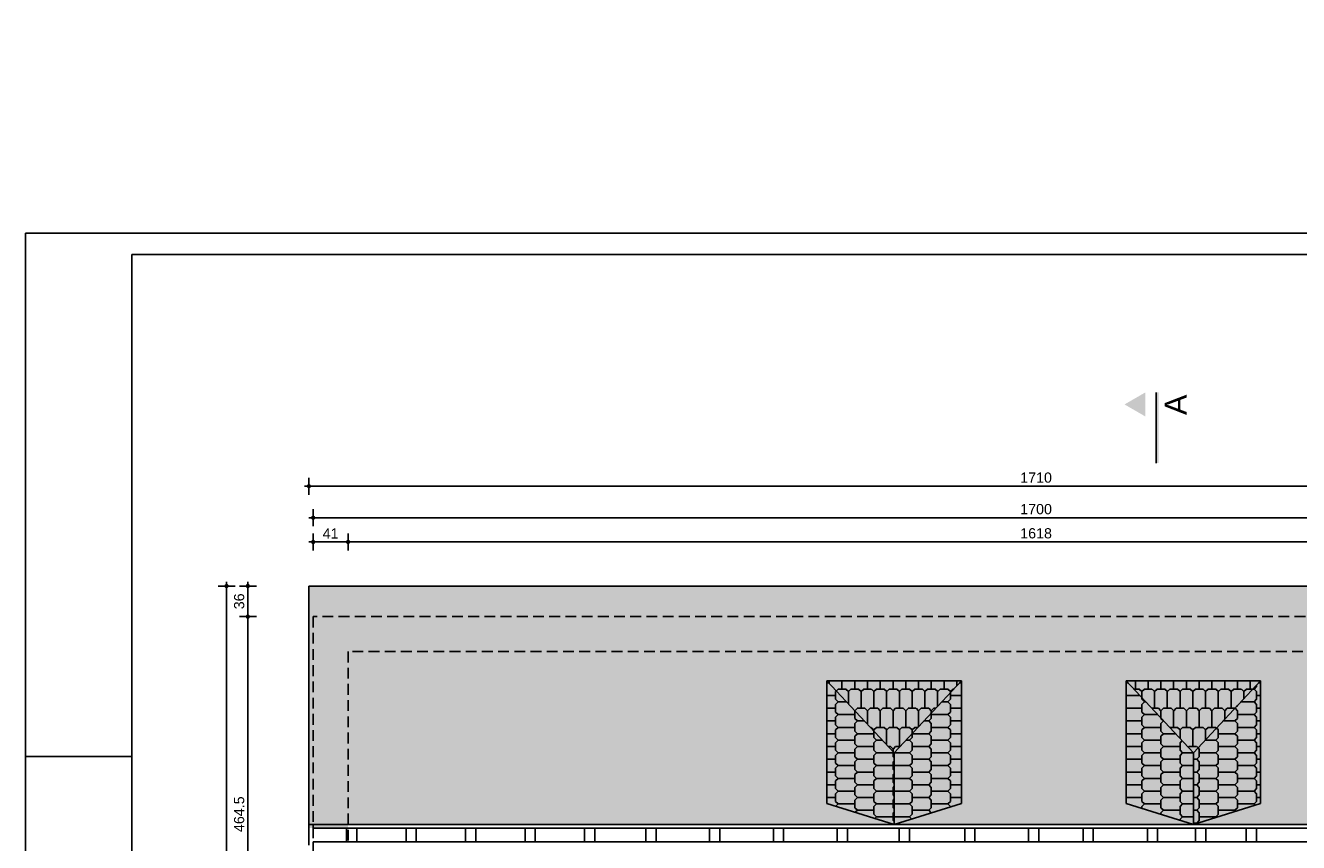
# Model space of a CAD drawing. Header units: millimetres. Extents: x 11979 to 23691, y 12825 to 41978.
# Tile 105 of 256: x 19537 to 21034, y 31525 to 32485. Entities that reach past the tile are written whole.
import ezdxf

# ---------------------------------------------------------------- set-up
doc = ezdxf.new("R2010")
doc.units = ezdxf.units.MM
doc.linetypes.add('DASHED', pattern=[19.05, 12.7, -6.35])
for name, color, linetype in [('-LI-WIDOK', 2, 'Continuous'), ('-RAMKA', 2, 'Continuous'), ('-SCIANY-DZIALOWE', 3, 'Continuous'), ('-WYMIAR', 8, 'Continuous'), ('_PROJEKTOWANE', 5, 'Continuous'), ('drzwi łuk', 1, 'Continuous')]:
    doc.layers.add(name, color=color, linetype=linetype)
doc.styles.add('Arial Narrow', font='ARIALN.TTF')
doc.styles.get("Standard").update_dxf_attribs({"font": 'arial.ttf'})
doc.dimstyles.new('CZA-KROPKA-50', dxfattribs={"dimtxt": 12, "dimasz": 1, "dimexe": 2, "dimexo": 25, "dimgap": 4, "dimtad": 1, "dimdec": 1, "dimrnd": 0.5, "dimzin": 9, "dimdsep": 46, "dimtxsty": 'Standard', "dimblk": 'CZA-KROPKA', "dimblk1": 'CZA-KROPKA', "dimblk2": 'CZA-KROPKA', "dimsah": 1, "dimcen": -20, "dimse1": 1, "dimse2": 1, "dimclrd": 8, "dimclre": 8, "dimclrt": 9, "dimadec": 0, "dimazin": 0, "dimtfac": 1, "dimtdec": 1, "dimtmove": 1, "dimatfit": 3, "dimldrblk": 'CZA-KROPKA', "dimfxl": 1, "dimtolj": 1, "dimtzin": 9, "dimarcsym": 0})

# ---------------------------------------------------------------- blocks, each defined once
blk = doc.blocks.new('CZA-KROPKA')
at = {"layer": '-WYMIAR', "linetype": 'ByBlock'}
for p, q in [((5, 0), (-5, 0)), ((0, 10), (0, -10))]:
    blk.add_line(p, q, dxfattribs=at)
at = {"layer": '-WYMIAR', "linetype": 'ByBlock', "const_width": 2.5}
blk.add_lwpolyline([(-1.25, 0, 1), (1.25, 0, 1)], format="xyb", close=True, dxfattribs=at)
blk = doc.blocks.new('*D1809')
at = {"layer": '-WYMIAR', "color": 8, "lineweight": -2}
blk.add_line((19876.7, 31878), (19915.7, 31878), dxfattribs=at)
at = {"layer": 'Defpoints', "color": 0}
for p in [(19916.7, 31878), (19875.7, 31790.2), (19916.7, 31749.2)]:
    blk.add_point(p, dxfattribs=at)
at = {"layer": '-WYMIAR', "color": 8, "lineweight": -2, "rotation": 180}
blk.add_blockref('CZA-KROPKA', (19875.7, 31878), dxfattribs=at)
at = {"layer": '-WYMIAR', "color": 8, "lineweight": -2}
blk.add_blockref('CZA-KROPKA', (19916.7, 31878), dxfattribs=at)
at = {"layer": '-WYMIAR', "color": 9, "insert": (19896.2, 31888), "char_height": 12, "attachment_point": 5, "bg_fill": 3, "box_fill_scale": 1.1, "bg_fill_color": 257, "bg_fill_transparency": 0}
blk.add_mtext('\\A1;41', dxfattribs=at)
blk = doc.blocks.new('*D1810')
at = {"layer": '-WYMIAR', "color": 8, "lineweight": -2}
blk.add_line((19917.7, 31878), (21533.7, 31878), dxfattribs=at)
at = {"layer": 'Defpoints', "color": 0}
for p in [(21534.7, 31878), (19916.7, 31749.2), (21534.7, 31749.2)]:
    blk.add_point(p, dxfattribs=at)
at = {"layer": '-WYMIAR', "color": 8, "lineweight": -2, "rotation": 180}
blk.add_blockref('CZA-KROPKA', (19916.7, 31878), dxfattribs=at)
at = {"layer": '-WYMIAR', "color": 8, "lineweight": -2}
blk.add_blockref('CZA-KROPKA', (21534.7, 31878), dxfattribs=at)
at = {"layer": '-WYMIAR', "color": 9, "insert": (20725.7, 31888.1), "char_height": 12, "attachment_point": 5, "bg_fill": 3, "box_fill_scale": 1.1, "bg_fill_color": 257, "bg_fill_transparency": 0}
blk.add_mtext('\\A1;1618', dxfattribs=at)
blk = doc.blocks.new('*D1812')
at = {"layer": '-WYMIAR', "color": 8, "lineweight": -2}
blk.add_line((19876.7, 31906.4), (21574.7, 31906.4), dxfattribs=at)
at = {"layer": 'Defpoints', "color": 0}
for p in [(21575.7, 31906.4), (19875.7, 31790.2), (21575.7, 31790.2)]:
    blk.add_point(p, dxfattribs=at)
at = {"layer": '-WYMIAR', "color": 8, "lineweight": -2, "rotation": 180}
blk.add_blockref('CZA-KROPKA', (19875.7, 31906.4), dxfattribs=at)
at = {"layer": '-WYMIAR', "color": 8, "lineweight": -2}
blk.add_blockref('CZA-KROPKA', (21575.7, 31906.4), dxfattribs=at)
at = {"layer": '-WYMIAR', "color": 9, "insert": (20725.7, 31916.5), "char_height": 12, "attachment_point": 5, "bg_fill": 3, "box_fill_scale": 1.1, "bg_fill_color": 257, "bg_fill_transparency": 0}
blk.add_mtext('\\A1;1700', dxfattribs=at)
blk = doc.blocks.new('*D1813')
at = {"layer": '-WYMIAR', "color": 8, "lineweight": -2}
blk.add_line((19871.7, 31943.5), (21579.7, 31943.5), dxfattribs=at)
at = {"layer": 'Defpoints', "color": 0}
for p in [(21580.7, 31943.5), (19870.7, 31826.2), (21580.7, 31826.2)]:
    blk.add_point(p, dxfattribs=at)
at = {"layer": '-WYMIAR', "color": 8, "lineweight": -2, "rotation": 180}
blk.add_blockref('CZA-KROPKA', (19870.7, 31943.5), dxfattribs=at)
at = {"layer": '-WYMIAR', "color": 8, "lineweight": -2}
blk.add_blockref('CZA-KROPKA', (21580.7, 31943.5), dxfattribs=at)
at = {"layer": '-WYMIAR', "color": 9, "insert": (20725.7, 31953.6), "char_height": 12, "attachment_point": 5, "bg_fill": 3, "box_fill_scale": 1.1, "bg_fill_color": 257, "bg_fill_transparency": 0}
blk.add_mtext('\\A1;1710', dxfattribs=at)
blk = doc.blocks.new('*D1814')
at = {"layer": '-WYMIAR', "color": 8, "lineweight": -2}
blk.add_line((19798.9, 31789.2), (19798.9, 31326.7), dxfattribs=at)
at = {"layer": 'Defpoints', "color": 0}
for p in [(19870.2, 31790.2), (19798.9, 31325.7), (19870.2, 31325.7)]:
    blk.add_point(p, dxfattribs=at)
at = {"layer": '-WYMIAR', "color": 8, "lineweight": -2}
for p, rotation in [((19798.9, 31790.2), 90), ((19798.9, 31325.7), 270)]:
    blk.add_blockref('CZA-KROPKA', p, dxfattribs=dict(at, rotation=rotation))
at = {"layer": '-WYMIAR', "color": 9, "insert": (19788.7, 31558), "char_height": 12, "attachment_point": 5, "rotation": 90, "bg_fill": 3, "box_fill_scale": 1.1, "bg_fill_color": 257, "bg_fill_transparency": 0}
blk.add_mtext('\\A1;464.5', dxfattribs=at)
blk = doc.blocks.new('*D1820')
at = {"layer": '-WYMIAR', "color": 8, "lineweight": -2}
blk.add_line((19798.9, 31791.2), (19798.9, 31825.2), dxfattribs=at)
at = {"layer": 'Defpoints', "color": 0}
for p in [(19798.9, 31826.2), (19870.2, 31826.2), (19870.2, 31790.2)]:
    blk.add_point(p, dxfattribs=at)
at = {"layer": '-WYMIAR', "color": 8, "lineweight": -2}
for p, rotation in [((19798.9, 31826.2), 90), ((19798.9, 31790.2), 270)]:
    blk.add_blockref('CZA-KROPKA', p, dxfattribs=dict(at, rotation=rotation))
at = {"layer": '-WYMIAR', "color": 9, "insert": (19788.7, 31808.2), "char_height": 12, "attachment_point": 5, "rotation": 90, "bg_fill": 3, "box_fill_scale": 1.1, "bg_fill_color": 257, "bg_fill_transparency": 0}
blk.add_mtext('\\A1;36', dxfattribs=at)
blk = doc.blocks.new('*D1821')
at = {"layer": '-WYMIAR', "color": 8, "lineweight": -2}
blk.add_line((19773.9, 31825.2), (19773.9, 30634.2), dxfattribs=at)
at = {"layer": 'Defpoints', "color": 0}
for p in [(19865.2, 31826.2), (19773.9, 30633.2), (19865.2, 30633.2)]:
    blk.add_point(p, dxfattribs=at)
at = {"layer": '-WYMIAR', "color": 8, "lineweight": -2}
for p, rotation in [((19773.9, 31826.2), 90), ((19773.9, 30633.2), 270)]:
    blk.add_blockref('CZA-KROPKA', p, dxfattribs=dict(at, rotation=rotation))
at = {"layer": '-WYMIAR', "color": 9, "insert": (19763.7, 31229.7), "char_height": 12, "attachment_point": 5, "rotation": 90, "bg_fill": 3, "box_fill_scale": 1.1, "bg_fill_color": 257, "bg_fill_transparency": 0}
blk.add_mtext('\\A1;1193', dxfattribs=at)
blk = doc.blocks.new('fdfdssd')
at = {"layer": '-RAMKA', "color": 8}
for q in [(21287, 20416), (18317, 18316)]:
    blk.add_line((18317, 20416), q, dxfattribs=at)
at = {"layer": '-RAMKA', "color": 2}
for p, q in [((21262, 20391), (18442, 20391)), ((18442, 20391), (18442, 18341))]:
    blk.add_line(p, q, dxfattribs=at)
at = {"layer": '-RAMKA', "color": 7}
blk.add_line((18317, 19801), (18442, 19801), dxfattribs=at)

msp = doc.modelspace()

# ---------------------------------------------------------------- hatches: boundary and pattern name
at = {"layer": '-SCIANY-DZIALOWE', "true_color": 0xaf4318}
h = msp.add_hatch(color=34, dxfattribs=at)
h.dxf.hatch_style = 1
h.paths.add_polyline_path([(20479.85, 31714.77), (20637.85, 31714.77), (20637.85, 31670.77), (20637.85, 31570.77), (20558.85, 31545.71), (20615.06, 31545.71), (20910.76, 31545.71), (20831.76, 31570.77), (20831.76, 31714.77), (20989.76, 31714.77), (20989.76, 31670.77), (20989.76, 31570.77), (20910.76, 31545.71), (20964.89, 31545.71), (21534.71, 31545.71), (21534.71, 31749.21), (19916.71, 31749.21), (19916.71, 31545.71), (20558.85, 31545.71), (20479.85, 31570.77)], flags=16)
h.paths.add_polyline_path([(20637.85, 31714.77), (20615.85, 31714.77), (20479.85, 31714.77), (20558.85, 31630.24)], flags=0)
h.paths.add_polyline_path([(20558.85, 31630.24), (20479.85, 31714.77), (20479.85, 31570.77), (20558.85, 31545.71)], flags=16)
h.paths.add_polyline_path([(20637.85, 31670.77), (20637.85, 31714.77), (20558.85, 31630.24), (20558.85, 31545.71), (20637.85, 31570.77)], flags=0)
h.paths.add_polyline_path([(20831.76, 31714.77), (20831.76, 31570.77), (20910.76, 31545.71), (20910.76, 31630.24)], flags=0)
h.paths.add_polyline_path([(20989.76, 31714.77), (20967.76, 31714.77), (20831.76, 31714.77), (20910.76, 31630.24)], flags=0)
h.paths.add_polyline_path([(20989.76, 31670.77), (20989.76, 31714.77), (20910.76, 31630.24), (20910.76, 31545.71), (20989.76, 31570.77)], flags=0)
h.paths.add_polyline_path([(21575.71, 31790.21), (19875.71, 31790.21), (19875.71, 31545.71), (19916.71, 31545.71), (19916.71, 31749.21), (21534.71, 31749.21), (21534.71, 31545.71), (21575.71, 31545.71)], flags=17)
h.paths.add_polyline_path([(21580.71, 31826.21), (19870.71, 31826.21), (19870.71, 31545.71), (19875.71, 31545.71), (19875.71, 31790.21), (21575.71, 31790.21), (21575.71, 31545.71), (21580.71, 31545.71)])
h.paths.add_polyline_path([(20479.85, 30888.65), (20558.85, 30913.71), (19916.71, 30913.71), (19916.71, 30710.21), (21534.71, 30710.21), (21534.71, 30913.71), (20964.89, 30913.71), (20910.76, 30913.71), (20989.76, 30888.65), (20989.76, 30788.65), (20989.76, 30744.65), (20967.76, 30744.65), (20831.76, 30744.65), (20831.76, 30888.65), (20910.76, 30913.71), (20615.06, 30913.71), (20558.85, 30913.71), (20637.85, 30888.65), (20637.85, 30788.65), (20637.85, 30744.65), (20615.85, 30744.65), (20479.85, 30744.65)], flags=16)
h.paths.add_polyline_path([(21580.71, 30937.71), (21580.71, 30913.71), (21575.71, 30913.71), (21575.71, 31037.71), (21575.71, 30937.71), (21575.71, 30669.21), (19875.71, 30669.21), (19875.51, 30914.48), (19870.51, 30914.48), (19870.71, 30937.71), (19870.71, 30633.21), (21580.71, 30633.21)])
h.paths.add_polyline_path([(21575.71, 30913.71), (21534.71, 30913.71), (21534.71, 30710.21), (19916.71, 30710.21), (19916.71, 30913.71), (19875.71, 30913.71), (19875.71, 30669.21), (21575.71, 30669.21)], flags=17)
h.paths.add_polyline_path([(20989.76, 30888.65), (20910.76, 30913.71), (20910.76, 30829.18), (20989.76, 30744.65), (20989.76, 30788.65)], flags=17)
h.paths.add_polyline_path([(20910.76, 30829.18), (20831.76, 30744.65), (20989.76, 30744.65)], flags=16)
h.paths.add_polyline_path([(20910.76, 30913.71), (20831.76, 30888.65), (20831.76, 30744.65), (20910.76, 30829.18)], flags=17)
h.paths.add_polyline_path([(20558.85, 30913.71), (20479.85, 30888.65), (20479.85, 30744.65), (20558.85, 30829.18)], flags=17)
h.paths.add_polyline_path([(20558.85, 30829.18), (20479.85, 30744.65), (20637.85, 30744.65)], flags=16)
h.paths.add_polyline_path([(20637.85, 30888.65), (20558.85, 30913.71), (20558.85, 30829.18), (20637.85, 30744.65), (20637.85, 30788.65)], flags=17)
h = msp.add_hatch(color=34, dxfattribs=at)
h.dxf.hatch_style = 1
h.paths.add_polyline_path([(20637.85, 31714.77), (20615.85, 31714.77), (20479.85, 31714.77), (20558.85, 31630.24)])
h.paths.add_polyline_path([(20637.85, 31670.77), (20637.85, 31714.77), (20558.85, 31630.24), (20558.85, 31545.71), (20637.85, 31570.77)])
h.paths.add_polyline_path([(20910.76, 31630.24), (20831.76, 31714.77), (20831.76, 31570.77), (20910.76, 31545.71)])
h.paths.add_polyline_path([(20989.76, 31714.77), (20967.76, 31714.77), (20831.76, 31714.77), (20910.76, 31630.24)])
h.paths.add_polyline_path([(20989.76, 31670.77), (20989.76, 31714.77), (20910.76, 31630.24), (20910.76, 31545.71), (20989.76, 31570.77)])
at = {"layer": '-WYMIAR'}
h = msp.add_hatch(dxfattribs=at)
h.set_pattern_fill('DACHOWKA', color=256)
h.set_pattern_definition([(0, (463897.023, 31501.895), (0, 45), [9, -6]), (0, (463904.523, 31524.395), (0, 45), [9, -6]), (90, (463894.023, 31504.895), (-15, 9e-16), [19.5, -25.5]), (90, (463901.523, 31527.395), (-15, 9e-16), [19.5, -25.5]), (45, (463906.023, 31501.895), (-22.4999964, 22.4999964), [4.2426, -27.5772]), (45, (463921.023, 31501.895), (-22.4999964, 22.4999964), [4.2426, -27.5772]), (45, (463936.023, 31501.895), (-22.4999964, 22.4999964), [4.2426, -27.5772]), (135, (463897.023, 31501.895), (-22.4999964, -22.4999964), [4.2426, -27.5772]), (135, (463912.023, 31501.895), (-22.4999964, -22.4999964), [4.2426, -27.5772]), (135, (463927.023, 31501.895), (-22.4999964, -22.4999964), [4.2426, -27.5772])])
h.paths.add_polyline_path([(20410.29, 33360.17), (19913.29, 33360.17), (19913.29, 33298.62), (20410.29, 33298.62)])
h.paths.add_polyline_path([(20435.29, 33360.17), (20410.29, 33360.17), (20410.29, 33298.62), (20435.29, 33298.62)])
h.paths.add_polyline_path([(20555.43, 33307.51), (20555.43, 33333.07), (20498.43, 33333.07), (20476.43, 33333.07), (20476.43, 33360.17), (20435.29, 33360.17), (20435.29, 33298.62), (20541.67, 33298.49, -0.0547532), (20543.3, 33301.34, -0.2399327)])
h.paths.add_polyline_path([(20908.62, 33307.51), (20908.86, 33333.07), (20850.34, 33333.07), (20828.34, 33333.07), (20828.34, 33360.17), (20634.43, 33360.17), (20634.43, 33333.07), (20612.43, 33333.07), (20555.43, 33333.07), (20555.43, 33307.51, -0.2127231), (20566.58, 33302.54, -0.0783555), (20569.12, 33298.62), (20894.92, 33298.62, -0.0822669), (20897.62, 33302.72, -0.2086643)])
h.paths.add_polyline_path([(21179.29, 33360.17), (20986.34, 33360.17), (20986.34, 33333.07), (20964.34, 33333.07), (20908.86, 33333.07), (20908.62, 33307.51, -0.2413705), (20920.8, 33301.27, -0.0524551), (20922.36, 33298.54), (21179.29, 33298.62)])
h.paths.add_polyline_path([(21198.69, 33360.17), (21179.29, 33360.17), (21179.29, 33298.62), (21198.69, 33298.62)])
h.paths.add_polyline_path([(20476.43, 30887.98), (20555.43, 30913.04), (19913.29, 30913.04), (19913.29, 30709.54), (21531.29, 30709.54), (21531.29, 30913.04), (20961.47, 30913.04), (20907.34, 30913.04), (20986.34, 30887.98), (20986.34, 30787.98), (20986.34, 30743.98), (20964.34, 30743.98), (20828.34, 30743.98), (20828.34, 30887.98), (20907.34, 30913.04), (20611.64, 30913.04), (20555.43, 30913.04), (20634.43, 30887.98), (20634.43, 30787.98), (20634.43, 30743.98), (20612.43, 30743.98), (20476.43, 30743.98)])
h.paths.add_polyline_path([(21572.29, 30913.04), (21531.29, 30913.04), (21531.29, 30709.54), (19913.29, 30709.54), (19913.29, 30913.04), (19872.29, 30913.04), (19872.29, 30668.54), (21572.29, 30668.54)])
h.paths.add_polyline_path([(21577.29, 30937.04), (21577.29, 31133.04), (21572.29, 31133.04), (21572.29, 31037.04), (21572.29, 30937.04), (21572.29, 30668.54), (19872.29, 30668.54), (19872.29, 31133.04), (19867.29, 31133.04), (19867.29, 30937.04), (19867.29, 30632.54), (21577.29, 30632.54)])
h = msp.add_hatch(dxfattribs=at)
h.set_pattern_fill('DACHOWKA', color=256, angle=270)
h.set_pattern_definition([(270, (463897.444, 31499.564), (45, -8e-15), [9, -6]), (270, (463919.944, 31492.064), (45, -8e-15), [9, -6]), (0, (463900.444, 31502.564), (4e-15, 15), [19.5, -25.5]), (0, (463922.944, 31495.064), (4e-15, 15), [19.5, -25.5]), (315, (463897.444, 31490.564), (22.4999964, 22.4999964), [4.2426, -27.5772]), (315, (463897.444, 31475.564), (22.4999964, 22.4999964), [4.2426, -27.5772]), (315, (463897.444, 31460.564), (22.4999964, 22.4999964), [4.2426, -27.5772]), (45, (463897.444, 31499.564), (-22.4999964, 22.4999964), [4.2426, -27.5772]), (45, (463897.444, 31484.564), (-22.4999964, 22.4999964), [4.2426, -27.5772]), (45, (463897.444, 31469.564), (-22.4999964, 22.4999964), [4.2426, -27.5772])])
h.paths.add_polyline_path([(20558.85, 31630.24), (20479.85, 31714.77), (20479.85, 31570.77), (20558.85, 31545.71)])
h.paths.add_polyline_path([(20910.76, 31630.24), (20831.76, 31714.77), (20831.76, 31570.77), (20910.76, 31545.71)])
h = msp.add_hatch(dxfattribs=at)
h.set_pattern_fill('DACHOWKA', color=256, angle=180)
h.set_pattern_definition([(180, (463894.444, 31502.564), (-6e-15, -45), [9, -6]), (180, (463886.944, 31480.064), (-6e-15, -45), [9, -6]), (270, (463897.444, 31499.564), (15, -3e-15), [19.5, -25.5]), (270, (463889.944, 31477.064), (15, -3e-15), [19.5, -25.5]), (225, (463885.444, 31502.564), (22.4999964, -22.4999964), [4.2426, -27.5772]), (225, (463870.444, 31502.564), (22.4999964, -22.4999964), [4.2426, -27.5772]), (225, (463855.444, 31502.564), (22.4999964, -22.4999964), [4.2426, -27.5772]), (315, (463894.444, 31502.564), (22.4999964, 22.4999964), [4.2426, -27.5772]), (315, (463879.444, 31502.564), (22.4999964, 22.4999964), [4.2426, -27.5772]), (315, (463864.444, 31502.564), (22.4999964, 22.4999964), [4.2426, -27.5772])])
h.paths.add_polyline_path([(20637.85, 31714.77), (20615.85, 31714.77), (20479.85, 31714.77), (20558.85, 31630.24)])
h.paths.add_polyline_path([(20989.76, 31714.77), (20967.76, 31714.77), (20831.76, 31714.77), (20910.76, 31630.24)])
h = msp.add_hatch(dxfattribs=at)
h.set_pattern_fill('DACHOWKA', color=256, angle=90)
h.set_pattern_definition([(90, (463897.444, 31505.564), (-45, 3e-15), [9, -6]), (90, (463874.944, 31513.064), (-45, 3e-15), [9, -6]), (180, (463894.444, 31502.564), (-2e-15, -15), [19.5, -25.5]), (180, (463871.944, 31510.064), (-2e-15, -15), [19.5, -25.5]), (135, (463897.444, 31514.564), (-22.4999964, -22.4999964), [4.2426, -27.5772]), (135, (463897.444, 31529.564), (-22.4999964, -22.4999964), [4.2426, -27.5772]), (135, (463897.444, 31544.564), (-22.4999964, -22.4999964), [4.2426, -27.5772]), (225, (463897.444, 31505.564), (22.4999964, -22.4999964), [4.2426, -27.5772]), (225, (463897.444, 31520.564), (22.4999964, -22.4999964), [4.2426, -27.5772]), (225, (463897.444, 31535.564), (22.4999964, -22.4999964), [4.2426, -27.5772])])
h.paths.add_polyline_path([(20637.85, 31714.77), (20558.85, 31630.24), (20558.85, 31545.71), (20637.85, 31570.77)])
h.paths.add_polyline_path([(20989.76, 31714.77), (20910.76, 31630.24), (20910.76, 31545.71), (20989.76, 31570.77)])
at = {"layer": 'drzwi łuk', "ltscale": 0.5}
for points in [[(20829.68, 32039.65), (20854.23, 32025.47), (20854.23, 32053.82)], [(20866.99, 31970.72), (20866.99, 32053.82), (20869.82, 32053.82), (20869.93, 31970.72)]]:
    msp.add_hatch(color=256, dxfattribs=at).paths.add_polyline_path(points)

# ---------------------------------------------------------------- linework, layer by layer
at = {"layer": '-LI-WIDOK'}
for p, q in [((19870.71, 31826.21), (19870.71, 31521.71)), ((21580.71, 31826.21), (19870.71, 31826.21)), ((20479.85, 31714.77), (20637.85, 31714.77)), ((20479.85, 31714.77), (20479.85, 31570.77)), ((20479.85, 31714.77), (20558.85, 31630.24)), ((20558.85, 31630.24), (20637.85, 31714.77)), ((20615.85, 31714.77), (20637.85, 31714.77)), ((20637.85, 31714.77), (20637.85, 31670.77)), ((20831.76, 31714.77), (20853.76, 31714.77)), ((20831.76, 31714.77), (20989.76, 31714.77)), ((20831.76, 31714.77), (20831.76, 31570.77)), ((20831.76, 31714.77), (20910.76, 31630.24)), ((20910.76, 31630.24), (20989.76, 31714.77)), ((20967.76, 31714.77), (20989.76, 31714.77)), ((20989.76, 31714.77), (20989.76, 31670.77)), ((20637.85, 31670.77), (20637.85, 31570.77)), ((20989.76, 31670.77), (20989.76, 31570.77)), ((20558.85, 31630.24), (20558.85, 31545.71)), ((20910.76, 31630.24), (20910.76, 31545.71)), ((20479.85, 31570.77), (20558.85, 31545.71)), ((20637.85, 31570.77), (20558.85, 31545.71)), ((20831.76, 31570.77), (20910.76, 31545.71)), ((20989.76, 31570.77), (20910.76, 31545.71)), ((19870.71, 31545.71), (20615.06, 31545.71)), ((19875.71, 31545.71), (19875.71, 31541.71)), ((19875.71, 31541.71), (20611.06, 31541.71)), ((19914.87, 31541.71), (19914.87, 31525.71)), ((19926.87, 31541.71), (19914.87, 31541.71)), ((19926.87, 31525.71), (19926.87, 31541.71)), ((19984.87, 31541.71), (19984.87, 31525.71)), ((19996.87, 31541.71), (19984.87, 31541.71)), ((19996.87, 31525.71), (19996.87, 31541.71)), ((20054.87, 31541.71), (20054.87, 31525.71)), ((20066.87, 31541.71), (20054.87, 31541.71)), ((20066.87, 31525.71), (20066.87, 31541.71)), ((20124.87, 31541.71), (20124.87, 31525.71)), ((20136.87, 31541.71), (20124.87, 31541.71)), ((20136.87, 31525.71), (20136.87, 31541.71)), ((20194.87, 31541.71), (20194.87, 31525.71)), ((20206.87, 31541.71), (20194.87, 31541.71)), ((20206.87, 31525.71), (20206.87, 31541.71)), ((20266.87, 31541.71), (20266.87, 31525.71)), ((20278.87, 31541.71), (20266.87, 31541.71)), ((20278.87, 31525.71), (20278.87, 31541.71)), ((20341.87, 31541.71), (20341.87, 31525.71)), ((20353.87, 31541.71), (20341.87, 31541.71)), ((20353.87, 31525.71), (20353.87, 31541.71)), ((20416.87, 31541.71), (20416.87, 31525.71)), ((20428.87, 31541.71), (20416.87, 31541.71)), ((20428.87, 31525.71), (20428.87, 31541.71)), ((20491.87, 31541.71), (20491.87, 31525.71)), ((20503.87, 31541.71), (20491.87, 31541.71)), ((20503.87, 31525.71), (20503.87, 31541.71)), ((20564.82, 31541.71), (20564.82, 31525.71)), ((20576.82, 31541.71), (20564.82, 31541.71)), ((20576.82, 31525.71), (20576.82, 31541.71)), ((20611.06, 31541.71), (20964.89, 31541.71)), ((20615.06, 31545.71), (20964.89, 31545.71)), ((20641.87, 31541.71), (20641.87, 31525.71)), ((20653.87, 31541.71), (20641.87, 31541.71)), ((20653.87, 31525.71), (20653.87, 31541.71)), ((20716.87, 31541.71), (20716.87, 31525.71)), ((20728.87, 31541.71), (20716.87, 31541.71)), ((20728.87, 31525.71), (20728.87, 31541.71)), ((20780.87, 31541.71), (20780.87, 31525.71)), ((20792.87, 31541.71), (20780.87, 31541.71)), ((20792.87, 31525.71), (20792.87, 31541.71)), ((20856.62, 31541.71), (20856.62, 31525.71)), ((20868.62, 31541.71), (20856.62, 31541.71)), ((20868.62, 31525.71), (20868.62, 31541.71)), ((20913.3, 31541.71), (20913.3, 31525.71)), ((20925.3, 31541.71), (20913.3, 31541.71)), ((20925.3, 31525.71), (20925.3, 31541.71)), ((20960.89, 31541.71), (21575.71, 31541.71)), ((20964.89, 31545.71), (21580.71, 31545.71)), ((20972.87, 31541.71), (20972.87, 31525.71)), ((20984.87, 31541.71), (20972.87, 31541.71)), ((20984.87, 31525.71), (20984.87, 31541.71)), ((19875.71, 31525.71), (20593.06, 31525.71)), ((19875.71, 31525.71), (19875.71, 31521.71)), ((19914.87, 31525.71), (19926.87, 31525.71)), ((19984.87, 31525.71), (19996.87, 31525.71)), ((20054.87, 31525.71), (20066.87, 31525.71)), ((20124.87, 31525.71), (20136.87, 31525.71)), ((20194.87, 31525.71), (20206.87, 31525.71)), ((20266.87, 31525.71), (20278.87, 31525.71)), ((20341.87, 31525.71), (20353.87, 31525.71)), ((20416.87, 31525.71), (20428.87, 31525.71)), ((20491.87, 31525.71), (20503.87, 31525.71)), ((20564.82, 31525.71), (20576.82, 31525.71)), ((20593.06, 31525.71), (20942.89, 31525.71)), ((20641.87, 31525.71), (20653.87, 31525.71)), ((20716.87, 31525.71), (20728.87, 31525.71)), ((20780.87, 31525.71), (20792.87, 31525.71)), ((20856.62, 31525.71), (20868.62, 31525.71)), ((20913.3, 31525.71), (20925.3, 31525.71)), ((20942.89, 31525.71), (21575.71, 31525.71)), ((20972.87, 31525.71), (20984.87, 31525.71))]:
    msp.add_line(p, q, dxfattribs=at)
at = {"layer": '-LI-WIDOK', "linetype": 'DASHED'}
for p, q in [((19875.71, 31790.21), (19875.71, 30669.21)), ((21575.71, 31790.21), (19875.71, 31790.21)), ((19916.71, 31749.21), (19916.71, 31521.71)), ((21534.71, 31749.21), (19916.71, 31749.21))]:
    msp.add_line(p, q, dxfattribs=at)
at = {"layer": 'drzwi łuk', "ltscale": 0.5}
msp.add_line((20866.99, 31970.72), (20866.99, 32053.82), dxfattribs=at)

# ---------------------------------------------------------------- texts
at = {"layer": '-RAMKA', "color": 2, "insert": (20876.9, 32027.14), "char_height": 25.92, "attachment_point": 1, "rotation": 90, "style": 'Arial Narrow'}
msp.add_mtext('{\\fArial|b0|i0|c238|p34;A}', dxfattribs=at)

# ---------------------------------------------------------------- next in the draw order: dimensions: what is measured, and where the dimension line sits
at = {"layer": '-WYMIAR'}
dim = msp.add_linear_dim(base=(19916.71, 31877.96), p1=(19875.71, 31790.21), p2=(19916.71, 31749.21), dimstyle='CZA-KROPKA-50', override={"dimfxl": 0, "dimfxlon": 1, "dimtfill": 1}, dxfattribs=at)
dim.commit()
dim.dimension.update_dxf_attribs({"geometry": '*D1809', "text_midpoint": (19896.21, 31887.98)})

# ---------------------------------------------------------------- next in the draw order: dimensions: what is measured, and where the dimension line sits
dim = msp.add_linear_dim(base=(21534.71, 31877.96), p1=(19916.71, 31749.21), p2=(21534.71, 31749.21), dimstyle='CZA-KROPKA-50', override={"dimfxl": 0, "dimfxlon": 1, "dimtfill": 1}, dxfattribs=at)
dim.commit()
dim.dimension.update_dxf_attribs({"geometry": '*D1810', "text_midpoint": (20725.71, 31888.08)})

# ---------------------------------------------------------------- next in the draw order: dimensions: what is measured, and where the dimension line sits
dim = msp.add_linear_dim(base=(21575.71, 31906.36), p1=(19875.71, 31790.21), p2=(21575.71, 31790.21), dimstyle='CZA-KROPKA-50', override={"dimfxl": 0, "dimfxlon": 1, "dimtfill": 1}, dxfattribs=at)
dim.commit()
dim.dimension.update_dxf_attribs({"geometry": '*D1812', "text_midpoint": (20725.71, 31916.48)})

# ---------------------------------------------------------------- next in the draw order: dimensions: what is measured, and where the dimension line sits
dim = msp.add_linear_dim(base=(21580.71, 31943.47), p1=(19870.71, 31826.21), p2=(21580.71, 31826.21), dimstyle='CZA-KROPKA-50', override={"dimfxl": 0, "dimfxlon": 1, "dimtfill": 1}, dxfattribs=at)
dim.commit()
dim.dimension.update_dxf_attribs({"geometry": '*D1813', "text_midpoint": (20725.71, 31953.6)})
dim = msp.add_linear_dim(base=(19798.85, 31325.71), p1=(19870.18, 31790.21), p2=(19870.18, 31325.71), angle=90, dimstyle='CZA-KROPKA-50', override={"dimfxl": 0, "dimfxlon": 1, "dimtfill": 1}, dxfattribs=at)
dim.commit()
dim.dimension.update_dxf_attribs({"geometry": '*D1814', "text_midpoint": (19788.72, 31557.96)})

# ---------------------------------------------------------------- next in the draw order: dimensions: what is measured, and where the dimension line sits
dim = msp.add_linear_dim(base=(19798.85, 31826.21), p1=(19870.18, 31790.21), p2=(19870.18, 31826.21), angle=90, dimstyle='CZA-KROPKA-50', override={"dimfxl": 0, "dimfxlon": 1, "dimtfill": 1}, dxfattribs=at)
dim.commit()
dim.dimension.update_dxf_attribs({"geometry": '*D1820', "text_midpoint": (19788.72, 31808.21)})

# ---------------------------------------------------------------- next in the draw order: dimensions: what is measured, and where the dimension line sits
dim = msp.add_linear_dim(base=(19773.85, 30633.21), p1=(19865.18, 31826.21), p2=(19865.18, 30633.21), angle=90, dimstyle='CZA-KROPKA-50', override={"dimfxl": 0, "dimfxlon": 1, "dimtfill": 1}, dxfattribs=at)
dim.commit()
dim.dimension.update_dxf_attribs({"geometry": '*D1821', "text_midpoint": (19763.72, 31229.71)})

# ---------------------------------------------------------------- next in the draw order: hatches: boundary and pattern name
h = msp.add_hatch(dxfattribs=at)
h.set_pattern_fill('DACHOWKA', color=256)
h.set_pattern_definition([(0, (475859.08, 28745.75), (0, 45), [9, -6]), (0, (475866.58, 28768.25), (0, 45), [9, -6]), (90, (475856.08, 28748.751), (-15, 9e-16), [19.5, -25.5]), (90, (475863.58, 28771.251), (-15, 9e-16), [19.5, -25.5]), (45, (475868.08, 28745.75), (-22.4999964, 22.4999964), [4.2426, -27.5772]), (45, (475883.08, 28745.75), (-22.4999964, 22.4999964), [4.2426, -27.5772]), (45, (475898.08, 28745.75), (-22.4999964, 22.4999964), [4.2426, -27.5772]), (135, (475859.08, 28745.75), (-22.4999964, -22.4999964), [4.2426, -27.5772]), (135, (475874.08, 28745.75), (-22.4999964, -22.4999964), [4.2426, -27.5772]), (135, (475889.08, 28745.75), (-22.4999964, -22.4999964), [4.2426, -27.5772])])
h.paths.add_polyline_path([(21580.71, 31826.21), (19870.71, 31826.21), (19870.71, 31541.71), (19916.71, 31541.71), (19916.71, 31749.21), (20539.25, 31749.21, -0.6812066), (20543.25, 31756.77, 0.0262202), (20571.91, 31756.77, -0.8232283), (20578.44, 31749.21), (20891.16, 31749.21, 3.1050489), (20889.76, 31751.94, 0.144545), (20931.76, 31752.66, 1.4474441), (20930.35, 31749.21), (21523.71, 31749.21), (21523.71, 31545.71), (21580.71, 31545.71)])
h.paths.add_polyline_path([(20248.71, 31749.21), (19916.71, 31749.21), (19916.71, 31545.71), (20248.71, 31545.71)])
h.paths.add_polyline_path([(20479.85, 31714.77), (20501.85, 31714.77), (20558.85, 31714.77), (20558.85, 31749.21, -0.3067526), (20539.25, 31749.21), (20265.21, 31749.21), (20265.21, 31545.71), (20479.85, 31545.71)])
h.paths.add_polyline_path([(20265.21, 31749.21), (20248.71, 31749.21), (20248.71, 31545.71), (20265.21, 31545.71)])
h.paths.add_polyline_path([(20675.21, 31749.21), (20578.44, 31749.21, -0.3907298), (20558.85, 31749.21), (20558.85, 31714.77), (20615.85, 31714.77), (20637.85, 31714.77), (20637.85, 31545.76), (20675.21, 31545.66)])
h.paths.add_polyline_path([(20705.71, 31749.21), (20675.21, 31749.21), (20675.21, 31545.75), (20705.71, 31545.67)])
h.paths.add_polyline_path([(20910.76, 31745.88, 0.1756836), (20891.16, 31749.21), (20705.71, 31749.21), (20706.54, 31545.71), (20829.31, 31545.71), (20831.76, 31714.77), (20853.76, 31714.77), (20910.76, 31714.77)])
h.paths.add_polyline_path([(21091.44, 31749.21), (20930.35, 31749.21, 0.2000057), (20910.76, 31745.88), (20910.76, 31714.77), (20967.76, 31714.77), (20989.76, 31714.77), (20989.76, 31545.71), (21091.44, 31545.71)])
h.paths.add_polyline_path([(21159.71, 31749.21), (21091.39, 31749.21), (21091.39, 31545.71), (21159.71, 31545.71)])
h.paths.add_polyline_path([(21090.13, 31749.21), (21091.27, 31749.21), (21091.27, 31687.66), (21090.13, 31687.66)])
h.paths.add_polyline_path([(21191.71, 31749.21), (21159.71, 31749.21), (21159.71, 31545.71), (21191.71, 31545.71)])
h.paths.add_polyline_path([(21523.71, 31749.21), (21191.71, 31749.21), (21191.71, 31545.71), (21523.71, 31545.71)])

# ---------------------------------------------------------------- next in the draw order: block references
at = {"layer": '_PROJEKTOWANE'}
msp.add_blockref('fdfdssd', (1220.43, 11824.9), dxfattribs=at)

doc.saveas('drawing.dxf')
